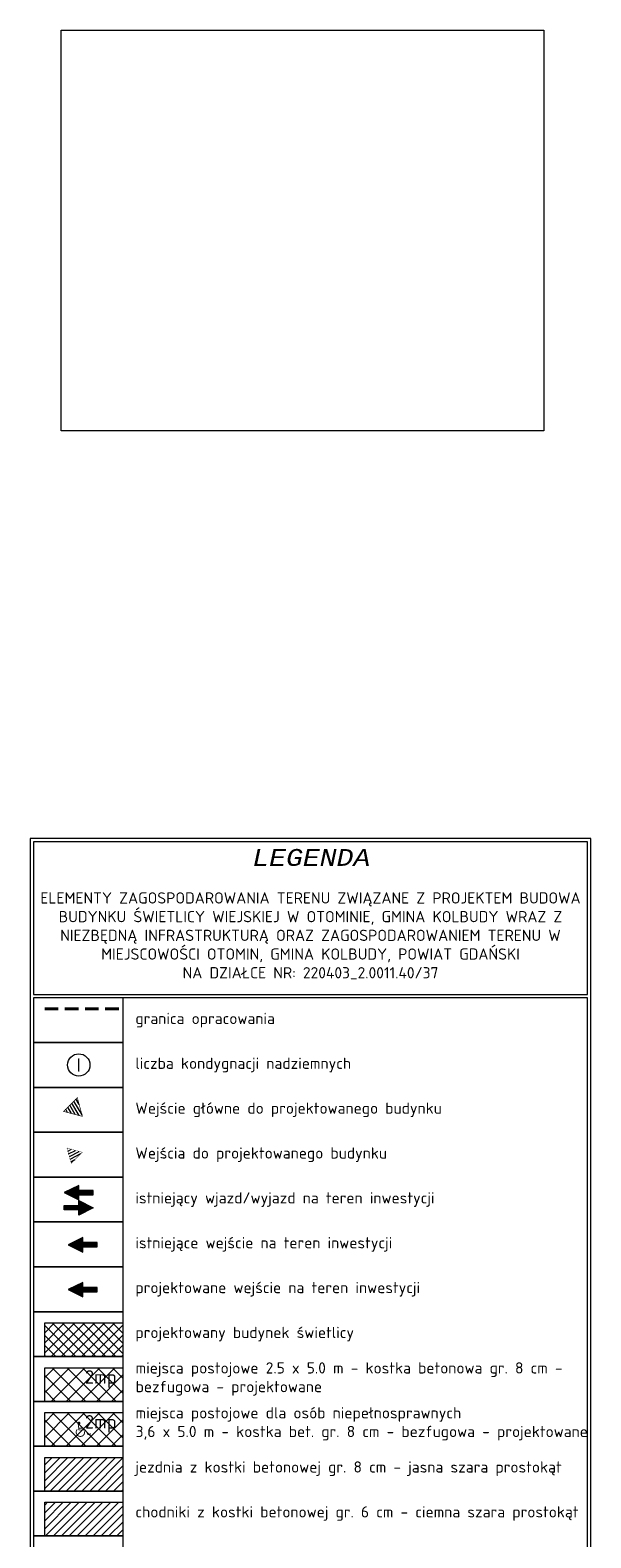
# Model space of a CAD drawing. Header units: millimetres. Extents: x 0 to 6535399, y 0 to 6021678.
# Tile 56 of 59: x 6532990 to 6533040, y 6021387 to 6021522. Entities that reach past the tile are written whole.
import ezdxf

# ---------------------------------------------------------------- set-up
doc = ezdxf.new("R2010")
doc.units = ezdxf.units.MM
doc.linetypes.add('4', pattern=[1.799999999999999, 1.199999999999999, -0.6])
for name, color, linetype, lineweight in [('PZT', 7, 'Continuous', 5), ('PZT_chodniki', 7, 'Continuous', 15), ('PZT_droga', 7, 'Continuous', 15), ('PZT_plac zabaw', 7, 'Continuous', 15), ('Wypelnienia nosne', 254, 'Continuous', 13)]:
    doc.layers.add(name, color=color, linetype=linetype, lineweight=lineweight)
doc.styles.add('ISOC', font='isocpeur.ttf')
doc.styles.add('R_G ISOC', font='isocpeur.ttf')
picture_1 = doc.add_image_def('image1.jpg', size_in_pixel=(3253, 2701))

# ---------------------------------------------------------------- blocks, each defined once
blk = doc.blocks.new('srz.4')
at = {"true_color": 0xec0e0e}
for points in [[(-2.588797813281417, 0.1924249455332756), (-1.291672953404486, -0.4534115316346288), (-1.291672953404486, 0.83826142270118)], [(-1.291672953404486, 0.3848498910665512), (-1.291672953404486, 0), (0, 0), (0, 0.3848498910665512)]]:
    blk.add_hatch(color=1, dxfattribs=at).paths.add_polyline_path(points)
at = {"color": 1, "true_color": 0xec0e0e}
for points in [[(-2.588797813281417, 0.1924249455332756), (-1.291672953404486, -0.4534115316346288), (-1.291672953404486, 0.83826142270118)], [(-1.291672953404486, 0.3848498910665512), (-1.291672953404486, 0), (0, 0), (0, 0.3848498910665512), (-1.291672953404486, 0.3848498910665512)]]:
    blk.add_lwpolyline(points, close=True, dxfattribs=at)
blk = doc.blocks.new('strzałka wejście')
at = {"layer": 'PZT', "true_color": 0x136734}
for points in [[(0, 0), (1.297124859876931, -0.6458364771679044), (1.297124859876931, 0.6458364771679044)], [(1.297124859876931, 0.1924249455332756), (1.297124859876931, -0.1924249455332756), (2.588797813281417, -0.1924249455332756), (2.588797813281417, 0.1924249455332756)]]:
    blk.add_hatch(color=116, dxfattribs=at).paths.add_polyline_path(points)
at = {"layer": 'PZT', "color": 116, "true_color": 0x136734}
for points in [[(0, 0), (1.297124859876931, -0.6458364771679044), (1.297124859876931, 0.6458364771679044)], [(1.297124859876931, 0.1924249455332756), (1.297124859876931, -0.1924249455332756), (2.588797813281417, -0.1924249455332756), (2.588797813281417, 0.1924249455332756), (1.297124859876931, 0.1924249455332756)]]:
    blk.add_lwpolyline(points, close=True, dxfattribs=at)
blk = doc.blocks.new('strzałka wejście2')
at = {"layer": 'PZT', "true_color": 0x2776bb}
for points in [[(0, 0), (1.297124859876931, -0.6458364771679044), (1.297124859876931, 0.6458364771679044)], [(1.297124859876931, 0.1924249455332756), (1.297124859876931, -0.1924249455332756), (2.588797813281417, -0.1924249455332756), (2.588797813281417, 0.1924249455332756)]]:
    blk.add_hatch(color=152, dxfattribs=at).paths.add_polyline_path(points)
at = {"layer": 'PZT', "color": 152, "true_color": 0x2776bb}
for points in [[(0, 0), (1.297124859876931, -0.6458364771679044), (1.297124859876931, 0.6458364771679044)], [(1.297124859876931, 0.1924249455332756), (1.297124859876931, -0.1924249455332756), (2.588797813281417, -0.1924249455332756), (2.588797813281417, 0.1924249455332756), (1.297124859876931, 0.1924249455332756)]]:
    blk.add_lwpolyline(points, close=True, dxfattribs=at)
blk = doc.blocks.new('wejscia glowne')
at = {"layer": 'Wypelnienia nosne'}
h = blk.add_hatch(dxfattribs=at)
h.set_pattern_fill('_USER', color=256, scale=25, angle=45, style=0, pattern_type=0)
h.set_pattern_definition([(45, (-66932.67000476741, 27324.37356690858), (-17.67766952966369, 17.67766952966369), [])])
h.paths.add_polyline_path([(0, 0), (-86.60254037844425, -150), (86.60254037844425, -150)])
at = {"color": 1, "lineweight": 0, "true_color": 0xfa0000, "const_width": 6}
blk.add_lwpolyline([(0, 0), (-86.60254037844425, -150), (86.60254037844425, -150)], close=True, dxfattribs=at)
blk = doc.blocks.new('wejscie dodatkowe')
at = {"layer": 'PZT'}
h = blk.add_hatch(dxfattribs=at)
h.set_pattern_fill('_USER', color=256, scale=0.2525907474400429, angle=-17.09318943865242, style=0, pattern_type=0)
h.set_pattern_definition([(342.9068105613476, (-9005488.605414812, 162759.6785660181), (0.07424316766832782, 0.2414332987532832), [])])
h.paths.add_polyline_path([(-0.6999999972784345, -1.212435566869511), (0, 0), (0.6999999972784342, -1.212435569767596)])
at = {"layer": 'PZT', "color": 86, "lineweight": 0, "true_color": 0x1d8a0a, "const_width": 0.02424871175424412}
blk.add_lwpolyline([(-0.6999999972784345, -1.212435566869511), (0, 0), (0.6999999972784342, -1.212435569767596)], close=True, dxfattribs=at)

msp = doc.modelspace()

# ---------------------------------------------------------------- hatches: boundary and pattern name
at = {"layer": 'PZT', "true_color": 0xed1f24}
h = msp.add_hatch(dxfattribs=at)
h.set_pattern_fill('ANSI37', color=240, scale=0.2)
h.set_pattern_definition([(45, (14129293.52132234, 11970325.15980531), (-0.4490128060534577, 0.4490128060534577), []), (135, (14129293.52132234, 11970325.15980531), (-0.4490128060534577, -0.4490128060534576), [])])
h.paths.add_polyline_path([(6532998.523326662, 6021406.226426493), (6532991.523326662, 6021406.226426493), (6532991.523326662, 6021403.226426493), (6532998.523326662, 6021403.226426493)])
at = {"layer": 'PZT', "true_color": 0x636466}
h = msp.add_hatch(dxfattribs=at)
h.set_pattern_fill('ANSI37', color=251, scale=0.3, style=0)
h.set_pattern_definition([(45, (14129293.52132234, 11970321.15980531), (-0.6735192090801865, 0.6735192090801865), []), (135, (14129293.52132234, 11970321.15980531), (-0.6735192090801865, -0.6735192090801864), [])])
h.paths.add_polyline_path([(6532998.523326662, 6021402.226426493), (6532991.523326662, 6021402.226426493), (6532991.523326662, 6021399.226426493), (6532998.523326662, 6021399.226426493)])
at = {"layer": 'PZT', "true_color": 0x7aafdf}
h = msp.add_hatch(dxfattribs=at)
h.set_pattern_fill('ANSI37', color=143, scale=0.3, style=0)
h.set_pattern_definition([(45, (14129293.52132234, 11970317.15980531), (-0.6735192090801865, 0.6735192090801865), []), (135, (14129293.52132234, 11970317.15980531), (-0.6735192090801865, -0.6735192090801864), [])])
h.paths.add_polyline_path([(6532998.523326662, 6021398.226426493), (6532991.523326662, 6021398.226426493), (6532991.523326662, 6021395.226426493), (6532998.523326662, 6021395.226426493)])
at = {"layer": 'PZT', "ltscale": 10, "true_color": 0x000000}
h = msp.add_hatch(color=18, dxfattribs=at)
h.dxf.hatch_style = 1
h.paths.add_polyline_path([(6532994.468376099, 6021397.201050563), (6532994.538366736, 6021396.632831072), (6532995.129623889, 6021396.634072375), (6532995.371729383, 6021396.21036802), (6532995.659618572, 6021396.299550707), (6532995.63487698, 6021396.379418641), (6532995.411052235, 6021396.310081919), (6532995.178088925, 6021396.717786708), (6532994.612292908, 6021396.716598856), (6532994.601996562, 6021396.800189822), (6532995.035122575, 6021396.801099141), (6532995.034947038, 6021396.884711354), (6532994.591700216, 6021396.883780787), (6532994.559011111, 6021397.149167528, 4.985504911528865)])
h.paths.add_polyline_path([(6532994.446614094, 6021396.693787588), (6532994.433680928, 6021396.798785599, 1.729757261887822), (6532995.118647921, 6021396.550436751), (6532995.033453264, 6021396.55025789, -1.60774810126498)])
at = {"layer": 'PZT_chodniki', "true_color": 0xd19cc7}
h = msp.add_hatch(dxfattribs=at)
h.set_pattern_fill('ANSI31', color=9, scale=4, style=0)
h.set_pattern_definition([(45, (7589507.099361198, 5971356.279877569), (-0.3535533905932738, 0.3535533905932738), [])])
h.paths.add_polyline_path([(6532998.523326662, 6021390.226426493), (6532991.523326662, 6021390.226426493), (6532991.523326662, 6021387.226426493), (6532998.523326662, 6021387.226426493)])
at = {"layer": 'PZT_droga'}
h = msp.add_hatch(dxfattribs=at)
h.set_pattern_fill('ANSI31', color=253, scale=4)
h.set_pattern_definition([(45, (-8065.88692093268, 25084.15330529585), (-0.3535533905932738, 0.3535533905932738), [])])
h.paths.add_polyline_path([(6532998.523326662, 6021394.226426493), (6532991.523326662, 6021394.226426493), (6532991.523326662, 6021391.226426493), (6532998.523326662, 6021391.226426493)])

# ---------------------------------------------------------------- linework, layer by layer
at = {"layer": 'PZT', "linetype": 'ByBlock'}
for points in [[(6532990.223326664, 6021274.926426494), (6533040.223326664, 6021274.926426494), (6533040.223326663, 6021449.426426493), (6532990.223326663, 6021449.426426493)], [(6532990.523326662, 6021435.526426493), (6533039.923326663, 6021435.526426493), (6533039.923326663, 6021449.126426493), (6532990.523326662, 6021449.126426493)], [(6532990.523326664, 6021275.226426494), (6533039.923326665, 6021275.226426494), (6533039.923326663, 6021435.226426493), (6532990.523326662, 6021435.226426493)]]:
    msp.add_lwpolyline(points, close=True, dxfattribs=at)
at = {"layer": 'PZT', "color": 7, "lineweight": 20}
for points in [[(6532990.523326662, 6021431.226426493), (6532998.523326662, 6021431.226426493), (6532998.523326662, 6021435.226426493), (6532990.523326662, 6021435.226426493)], [(6532990.523326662, 6021427.226426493), (6532998.523326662, 6021427.226426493), (6532998.523326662, 6021431.226426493), (6532990.523326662, 6021431.226426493)], [(6532990.523326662, 6021423.226426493), (6532998.523326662, 6021423.226426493), (6532998.523326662, 6021427.226426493), (6532990.523326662, 6021427.226426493)], [(6532990.523326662, 6021419.226426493), (6532998.523326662, 6021419.226426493), (6532998.523326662, 6021423.226426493), (6532990.523326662, 6021423.226426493)], [(6532990.523326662, 6021415.226426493), (6532998.523326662, 6021415.226426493), (6532998.523326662, 6021419.226426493), (6532990.523326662, 6021419.226426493)], [(6532990.523326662, 6021411.226426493), (6532998.523326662, 6021411.226426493), (6532998.523326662, 6021415.226426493), (6532990.523326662, 6021415.226426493)], [(6532990.523326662, 6021407.226426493), (6532998.523326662, 6021407.226426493), (6532998.523326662, 6021411.226426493), (6532990.523326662, 6021411.226426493)], [(6532990.523326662, 6021403.226426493), (6532998.523326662, 6021403.226426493), (6532998.523326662, 6021407.226426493), (6532990.523326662, 6021407.226426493)], [(6532990.523326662, 6021399.226426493), (6532998.523326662, 6021399.226426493), (6532998.523326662, 6021403.226426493), (6532990.523326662, 6021403.226426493)], [(6532990.523326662, 6021395.226426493), (6532998.523326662, 6021395.226426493), (6532998.523326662, 6021399.226426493), (6532990.523326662, 6021399.226426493)], [(6532990.523326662, 6021391.226426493), (6532998.523326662, 6021391.226426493), (6532998.523326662, 6021395.226426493), (6532990.523326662, 6021395.226426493)], [(6532990.523326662, 6021387.226426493), (6532998.523326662, 6021387.226426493), (6532998.523326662, 6021391.226426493), (6532990.523326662, 6021391.226426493)], [(6532990.523326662, 6021383.226426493), (6532998.523326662, 6021383.226426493), (6532998.523326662, 6021387.226426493), (6532990.523326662, 6021387.226426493)]]:
    msp.add_lwpolyline(points, close=True, dxfattribs=at)
at = {"layer": 'PZT', "color": 30, "linetype": '4', "lineweight": 40, "true_color": 0xf26722}
msp.add_lwpolyline([(6532991.523326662, 6021434.226426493), (6532991.523326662, 6021434.226426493), (6532998.523326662, 6021434.226426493)], dxfattribs=at)
at = {"layer": 'PZT', "lineweight": 20}
msp.add_lwpolyline([(6532991.523326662, 6021403.226426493), (6532991.523326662, 6021406.226426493), (6532998.523326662, 6021406.226426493)], dxfattribs=at)
at = {"layer": 'PZT', "color": 7, "lineweight": 20}
for points in [[(6532991.523326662, 6021399.226426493), (6532991.523326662, 6021402.226426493), (6532998.523326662, 6021402.226426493)], [(6532991.523326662, 6021395.226426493), (6532991.523326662, 6021398.226426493), (6532998.523326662, 6021398.226426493)], [(6532991.523326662, 6021391.226426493), (6532991.523326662, 6021394.226426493), (6532998.523326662, 6021394.226426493)], [(6532991.523326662, 6021387.226426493), (6532991.523326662, 6021390.226426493), (6532998.523326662, 6021390.226426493)]]:
    msp.add_lwpolyline(points, dxfattribs=at)
at = {"layer": 'PZT'}
msp.add_circle((6532994.555627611, 6021429.226426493), 1, dxfattribs=at)

# ---------------------------------------------------------------- block references
at = {"layer": 'PZT', "xscale": -0.009999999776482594, "yscale": 0.009999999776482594, "zscale": 0.01, "rotation": 345.1920845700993}
msp.add_blockref('wejscia glowne', (6532994.427112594, 6021426.317075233), dxfattribs=at)
at = {"layer": 'PZT'}
for name, p in [('srz.4', (6532995.847300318, 6021417.648167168)), ('strzałka wejście', (6532993.614082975, 6021413.193458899))]:
    msp.add_blockref(name, p, dxfattribs=at)
at = {"layer": 'PZT', "xscale": -1}
msp.add_blockref('srz.4', (6532993.263954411, 6021416.298689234), dxfattribs=at)
at = {"layer": 'PZT_chodniki', "rotation": 45}
msp.add_blockref('wejscie dodatkowe', (6532993.521233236, 6021421.810453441), dxfattribs=at)
at = {"layer": 'PZT_chodniki'}
msp.add_blockref('strzałka wejście2', (6532993.614082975, 6021409.193458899), dxfattribs=at)

# ---------------------------------------------------------------- texts
at = {"layer": 'PZT', "style": 'R_G ISOC'}
for s, insert, char_height, width, attachment_point in [('{\\fISOCTEUR|b0|i1|c0|p49;LEGENDA}', (6533015.297793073, 6021447.724241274), 1.5, 49.99999999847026, 5), ('granica opracowania', (6532999.606776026, 6021433.226426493), 1, 40.91655000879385, 4), ('liczba kondygnacji nadziemnych', (6532999.606776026, 6021429.226426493), 1, 40.91655000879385, 4), ('Wejście główne do projektowanego budynku', (6532999.606776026, 6021425.226426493), 1, 40.91655000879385, 4), ('Wejścia do projektowanego budynku', (6532999.606776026, 6021421.226426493), 1, 40.91655000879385, 4), ('istniejący wjazd/wyjazd na teren inwestycji', (6532999.606776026, 6021417.226426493), 1, 40.91655000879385, 4), ('istniejące wejście na teren inwestycji', (6532999.606776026, 6021413.226426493), 1, 40.91655000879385, 4), ('projektowane wejście na teren inwestycji', (6532999.606776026, 6021409.226426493), 1, 40.91655000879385, 4), ('projektowany budynek świetlicy', (6532999.606776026, 6021405.226426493), 1, 40.91655000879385, 4), ('miejsca postojowe 2.5 x 5.0 m - kostka betonowa gr. 8 cm - bezfugowa - projektowane', (6532999.628958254, 6021401.226426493), 1, 40.91655000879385, 4), ('miejsca postojowe dla osób niepełnosprawnych \\P3,6 x 5.0 m - kostka bet. gr. 8 cm - bezfugowa - projektowane', (6532999.628958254, 6021397.226426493), 1, 40.91655000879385, 4), ('jezdnia z kostki betonowej gr. 8 cm - jasna szara prostokąt', (6532999.606776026, 6021393.226426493), 1, 40.91655000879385, 4), ('chodniki z kostki betonowej gr. 6 cm - ciemna szara prostokąt', (6532999.606776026, 6021389.226426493), 1, 40.91655000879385, 4)]:
    msp.add_mtext(s, dxfattribs=dict(at, insert=insert, char_height=char_height, width=width, attachment_point=attachment_point))
at = {"layer": 'PZT', "color": 0, "insert": (6533015.223326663, 6021440.740235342), "char_height": 1, "width": 48.6106568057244, "attachment_point": 5, "style": 'ISOC'}
msp.add_mtext('\\A1;\\pt5;ELEMENTY ZAGOSPODAROWANIA TERENU ZWIĄZANE Z PROJEKTEM BUDOWA BUDYNKU ŚWIETLICY WIEJSKIEJ W OTOMINIE, GMINA KOLBUDY WRAZ Z NIEZBĘDNĄ INFRASTRUKTURĄ ORAZ ZAGOSPODAROWANIEM TERENU W MIEJSCOWOŚCI OTOMIN, GMINA KOLBUDY, POWIAT GDAŃSKI\\PNA DZIAŁCE NR: 220403_2.0011.40/37', dxfattribs=at)
at = {"layer": 'PZT', "insert": (6532994.555627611, 6021429.226426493), "char_height": 1.2, "width": 1.085924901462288, "attachment_point": 5, "rotation": 359.9943352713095, "style": 'ISOC'}
msp.add_mtext('I', dxfattribs=at)
at = {"layer": 'PZT', "char_height": 1.2, "attachment_point": 5, "style": 'ISOC'}
for insert in [(6532996.523326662, 6021401.226426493), (6532996.523326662, 6021397.226426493)]:
    msp.add_mtext_dynamic_manual_height_columns('2mp', width=6.282303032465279, gutter_width=70, heights=[0], dxfattribs=dict(at, insert=insert))

# ---------------------------------------------------------------- pictures from other files: only their frames are drawn
at = {"layer": 'PZT_plac zabaw'}
image = msp.add_image(picture_1, insert=(6532992.995878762, 6021485.778665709), size_in_units=(43.03447916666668, 35.731979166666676), dxfattribs=at)
image.dxf.flags = 7

doc.saveas('drawing.dxf')
